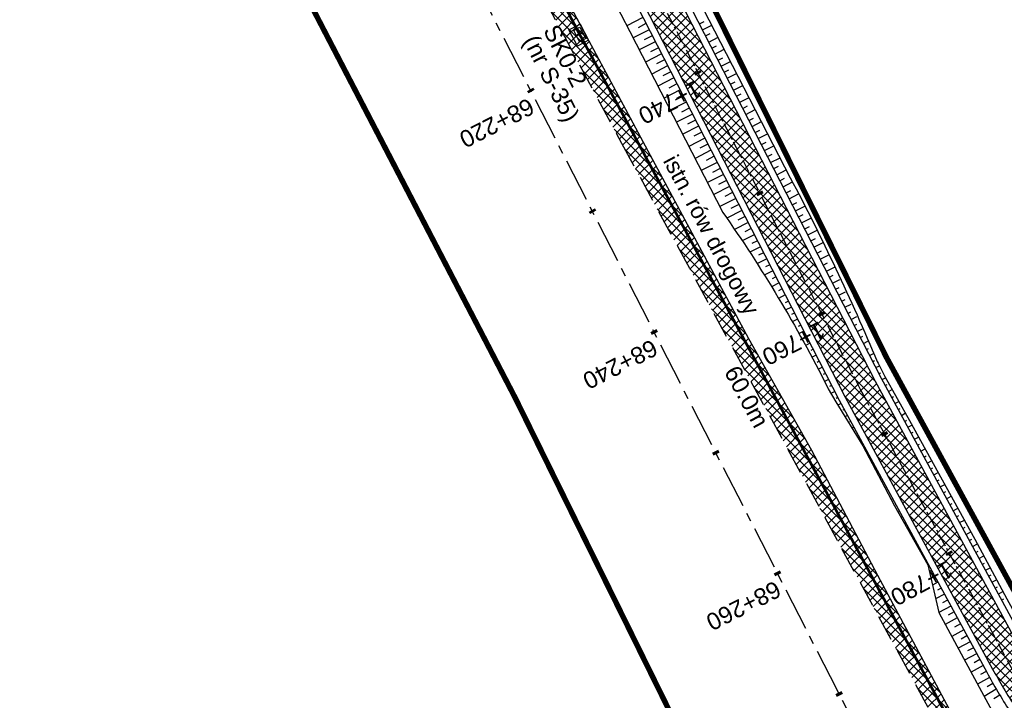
# Model space of a CAD drawing. Header units: metres. Extents: x 7529682 to 7533711, y 5721186 to 5727842.
# Tile 64 of 112: x 7530480 to 7530553, y 5726214 to 5726264. Entities that reach past the tile are written whole.
import ezdxf

# ---------------------------------------------------------------- set-up
doc = ezdxf.new("R2010")
doc.units = ezdxf.units.M
for name, pattern in [('817-dzialki-09-05-04$0$HIDDEN', [0.375, 0.25, -0.125]), ('CENTER', [50.8, 31.75, -6.35, 6.35, -6.35]), ('HIDDEN', [9.525, 6.35, -3.175])]:
    doc.linetypes.add(name, pattern=pattern)
for name, color, linetype in [('C-DROGI-SYTUACJA-ETYKIETY', 7, 'Continuous'), ('D-hatch-pobocza', 131, 'Continuous'), ('D-pobocza', 7, 'Continuous'), ('D-skarpa', 7, 'Continuous'), ('D-skarpa-kreskowanie', 7, 'Continuous')]:
    doc.layers.add(name, color=color, linetype=linetype)
doc.layers.add('D-hatch-ciag-pieszo-rowerowy', color=7, linetype='Continuous', lineweight=13, true_color=0xff9f80)
doc.layers.add('D-LR-etap-III', color=7, linetype='817-dzialki-09-05-04$0$HIDDEN', lineweight=50, true_color=0xff1aff)
for name, color, linetype, lineweight in [('D-krawędzie', 7, 'Continuous', 30), ('D-obrzeża', 7, 'Continuous', 30), ('D-opisy', 7, 'Continuous', 30), ('D-oś', 10, 'CENTER', 30), ('Sieci-T-kanal technologiczny', 4, 'kt kanał technologiczny', 30)]:
    doc.layers.add(name, color=color, linetype=linetype, lineweight=lineweight)
for name, color, linetype, true_color in [('D-opis-KT-dlugosci', 7, 'Continuous', 0xff8000), ('D-opis-KT-studnie', 7, 'Continuous', 0xff8000), ('poprzeczki', 7, 'Continuous', 0x0000c7)]:
    doc.layers.add(name, color=color, linetype=linetype, true_color=true_color)
doc.styles.add('ARIAL', font='arial.ttf', dxfattribs={"height": 1})
doc.styles.get("Standard").update_dxf_attribs({"font": 'arial.ttf'})
doc.linetypes.add('kt kanał technologiczny', pattern='A,1,-0.8,["kt",Standard,S=0.5,R=0,X=-0.7,Y=-0.15],-0.3', length=2.1)
pattern_1 = [(45, (0, 0), (-0.33675960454, 0.33675960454), []), (135, (0, 0), (-0.33675960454, -0.33675960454), [])]

# ---------------------------------------------------------------- blocks, each defined once
blk = doc.blocks.new('AeccTickLine')
at = {"color": 0, "linetype": 'ByBlock', "lineweight": -2}
blk.add_line((0, 1), (0, -1), dxfattribs=at)
blk = doc.blocks.new('SKR2')
at = {"layer": 'Sieci-T-kanal technologiczny', "color": 2, "lineweight": 25}
for points in [[(0.028, -0.188), (0.958, -1.153), (0.282, -1.805), (-0.648, -0.84)], [(-0.038, -0.537), (0.607, -1.206), (0.233, -1.567), (-0.412, -0.898)]]:
    blk.add_lwpolyline(points, close=True, dxfattribs=at)
blk.add_lwpolyline([(-0.09, -1.232), (0.285, -0.872)], dxfattribs=at)

msp = doc.modelspace()

# ---------------------------------------------------------------- hatches: boundary and pattern name
at = {"layer": 'D-hatch-ciag-pieszo-rowerowy'}
h = msp.add_hatch(dxfattribs=at)
h.set_pattern_fill('ANSI37', color=256, scale=0.15, style=0)
h.set_pattern_definition(pattern_1)
edge = h.paths.add_edge_path()
edge.add_line((7530579.999, 5726163.494), (7530582.284, 5726164.519))
edge.add_line((7530582.284, 5726164.519), (7530574.938, 5726178.434))
edge.add_arc((7530619.154, 5726201.777), 50, 202.668, 207.83183, ccw=False)
edge.add_line((7530573.016, 5726182.508), (7530570.15, 5726189.371))
edge.add_arc((7530524.012, 5726170.102), 50, 22.668, 27.59344)
edge.add_line((7530568.325, 5726193.262), (7530565.111, 5726199.411))
edge.add_arc((7530529.661, 5726180.883), 40, 27.59344, 33.13089)
edge.add_line((7530563.158, 5726202.745), (7530555.511, 5726214.462))
edge.add_arc((7530589.008, 5726236.325), 40, 208.44752, 213.13089, ccw=False)
edge.add_line((7530553.837, 5726217.27), (7530543.028, 5726237.223))
edge.add_line((7530543.028, 5726237.223), (7530528.099, 5726266.319))
edge.add_line((7530528.099, 5726266.319), (7530507.524, 5726305.704))
edge.add_line((7530507.524, 5726305.704), (7530488.366, 5726341.909))
edge.add_line((7530488.366, 5726341.909), (7530485.291, 5726347.724))
edge.add_line((7530485.291, 5726347.724), (7530482.337, 5726347.963))
edge.add_line((7530482.337, 5726347.963), (7530486.156, 5726340.739))
edge.add_line((7530486.156, 5726340.739), (7530505.312, 5726304.54))
edge.add_line((7530505.312, 5726304.54), (7530525.878, 5726265.169))
edge.add_line((7530525.878, 5726265.169), (7530540.816, 5726236.057))
edge.add_line((7530540.816, 5726236.057), (7530551.688, 5726215.99))
edge.add_arc((7530586.858, 5726235.044), 40, 208.44752, 213.13089)
edge.add_line((7530553.361, 5726213.182), (7530560.998, 5726201.48))
edge.add_arc((7530527.501, 5726179.618), 40, 27.59344, 33.13089, ccw=False)
edge.add_line((7530562.951, 5726198.146), (7530566.06, 5726192.199))
edge.add_arc((7530521.747, 5726169.039), 50, 22.668, 27.59344, ccw=False)
edge.add_line((7530567.884, 5726188.309), (7530570.753, 5726181.44))
edge.add_arc((7530616.891, 5726200.71), 50, 202.668, 207.83183)
edge.add_line((7530572.675, 5726177.366), (7530579.999, 5726163.494))
at = {"layer": 'D-hatch-pobocza'}
h = msp.add_hatch(dxfattribs=at)
h.set_pattern_fill('ANSI37', color=256, scale=0.15, style=0)
h.set_pattern_definition(pattern_1)
h.paths.add_polyline_path([(7530484.05, 5726334.34), (7530471.92, 5726357.11), (7530458.95, 5726381.07), (7530447.57, 5726403.23), (7530435.55, 5726425.46), (7530424.34, 5726446.96), (7530408.22, 5726477.68), (7530396.72, 5726499.26), (7530381.74, 5726527.87), (7530371.44, 5726547.5), (7530359.58, 5726569.81), (7530349.42, 5726588.72), (7530332.29, 5726621.37), (7530323.72, 5726638.05), (7530306.54, 5726670.82), (7530298.56, 5726686.33), (7530287.26, 5726707.54), (7530284.291, 5726713.261), (7530282.67, 5726712.404), (7530284.501, 5726708.94), (7530291.376, 5726695.94), (7530296.046, 5726687.107), (7530304.464, 5726671.187), (7530316.604, 5726648.181), (7530333.058, 5726617.014), (7530350.004, 5726585.006), (7530367.258, 5726552.316), (7530385.763, 5726517.235), (7530404.054, 5726482.546), (7530421.087, 5726450.182), (7530442.442, 5726409.661), (7530463.421, 5726369.85), (7530489.269, 5726320.828), (7530506.412, 5726288.291), (7530524.315, 5726254.784), (7530540.549, 5726224.891), (7530548.273, 5726210.669), (7530551.697, 5726207.035), (7530543.21, 5726222.9), (7530538.34, 5726232.11), (7530533.7, 5726240.35), (7530511.95, 5726280.97), (7530499.24, 5726305.31)])

# ---------------------------------------------------------------- linework, layer by layer
at = {"layer": 'D-krawędzie', "linetype": 'HIDDEN', "ltscale": 0.3}
msp.add_lwpolyline([(7530385.763, 5726517.235), (7530404.054, 5726482.546), (7530421.087, 5726450.182), (7530442.442, 5726409.661), (7530463.421, 5726369.85), (7530489.269, 5726320.828), (7530506.412, 5726288.291), (7530524.315, 5726254.784), (7530540.549, 5726224.891), (7530548.273, 5726210.669)], dxfattribs=at)
at = {"layer": 'D-LR-etap-III', "ltscale": 10, "flags": 128}
msp.add_lwpolyline([(7531750.474, 5723895.103, 0.4, 0.4, 0), (7531750.505, 5723895.13, 0.4, 0.4, 0), (7531682.71, 5724022.92, 0.4, 0.4, 0), (7531619.177, 5724147.204, 0.4, 0.4, 0), (7531592.309, 5724198.489, 0.4, 0.4, 0), (7531553.264, 5724272.919, 0.4, 0.4, 0), (7531504.02, 5724366.79, 0.4, 0.4, 0), (7531482.09, 5724407.62, 0.4, 0.4, 0), (7531412.35, 5724541.183, 0.4, 0.4, 0), (7531388.464, 5724586.93, 0.4, 0.4, 0), (7531345.12, 5724669.94, 0.4, 0.4, 0), (7531127.66, 5725081.67, 0.4, 0.4, 0), (7531059.253, 5725211.041, 0.4, 0.4, 0), (7531008.007, 5725307.954, 0.4, 0.4, 0), (7530964.182, 5725390.836, 0.4, 0.4, 0), (7530914.557, 5725484.684, 0.4, 0.4, 0), (7530865.243, 5725577.494, 0.4, 0.4, 0), (7530840.085, 5725624.059, 0.4, 0.4, 0), (7530802.56, 5725694.925, 0.4, 0.4, 0), (7530755.54, 5725787.51, 0.4, 0.4, 0), (7530708.718, 5725876.303, 0.4, 0.4, 0), (7530695.12, 5725902.09, 0.4, 0.4, 0), (7530642.914, 5726001.078, 0.4, 0.4, 0), (7530634.935, 5726016.147, 0.4, 0.4, 0), (7530610.82, 5726061.93, 0.4, 0.4, 0), (7530610.82, 5726061.93, 0.4, 0.4, 0), (7530607.21, 5726063.51, 0.4, 0.4, 0), (7530597.42, 5726080.68, 0.4, 0.4, 0), (7530591.16, 5726088.44, 0.4, 0.4, 0), (7530581.28, 5726107.21, 0.4, 0.4, 0), (7530571.29, 5726130.56, 0.4, 0.4, 0), (7530549.555, 5726171.527, 0.4, 0.4, 0), (7530531.014, 5726206.474, 0.4, 0.4, 0), (7530516.461, 5726236.017, 0.4, 0.4, 0), (7530500.799, 5726266.141, 0.4, 0.4, 0), (7530491.35, 5726283.94, 0.4, 0.4, 0), (7530482.4, 5726303.41, 0.4, 0.4, 0), (7530482.4, 5726303.41, 0.4, 0.4, 0), (7530450.41, 5726357.28, 0.4, 0.4, 0), (7530397.759, 5726458.5, 0.4, 0.4, 0), (7530334.708, 5726583.665, 0.4, 0.4, 0), (7530303.939, 5726645.168, 0.4, 0.4, 0), (7530300.51, 5726651.778, 0.4, 0.4, 0), (7530289.214, 5726671.967, 0.4, 0.4, 0), (7530281.54, 5726685.57, 0.4, 0.4, 0), (7530261.371, 5726724.163, 0.4, 0.4, 0), (7530254.03, 5726738.21, 0.4, 0.4, 0), (7530197.22, 5726845.06, 0.4, 0.4, 0), (7530194.71, 5726849.15, 0.4, 0.4, 0), (7530195.92, 5726850.75, 0.4, 0.4, 0), (7530170.547, 5726892.961, 0.4, 0.4, 0), (7530143.175, 5726945.066, 0.4, 0.4, 0), (7530105.06, 5727018.32, 0.4, 0.4, 0), (7530100.06, 5727027.16, 0.4, 0.4, 0), (7530062.319, 5727099.625, 0.4, 0.4, 0), (7530015.379, 5727189.42, 0.4, 0.4, 0), (7529983.208, 5727250.207, 0.4, 0.4, 0), (7529953.284, 5727306.747, 0.4, 0.4, 0), (7529900.671, 5727406.159, 0.4, 0.4, 0), (7529890.63, 5727425.131, 0.4, 0.4, 0), (7529875.155, 5727454.426, 0.4, 0.4, 0), (7529857.56, 5727487.787, 0.4, 0.4, 0), (7529835.194, 5727530.193, 0.4, 0.4, 0), (7529811.741, 5727574.662, 0.4, 0.4, 0), (7529792.102, 5727611.923, 0.4, 0.4, 0), (7529768.066, 5727657.47, 0.4, 0.4, 0), (7529755.211, 5727682.131, 0.4, 0.4, 0), (7529753.31, 5727681.13, 0.4, 0.4, 0), (7529739.21, 5727707.77, 0.4, 0.4, 0), (7529735.395, 5727711.252, 0.4, 0.4, 0), (7529725.42, 5727730.2, 0.4, 0.4, 0), (7529723.55, 5727729.88, 0.4, 0.4, 0), (7529695.567, 5727782.932, 0.4, 0.4, 0), (7529717.68, 5727794.024, 0.4, 0.4, 0), (7529736.275, 5727758.647, 0.4, 0.4, 0), (7529736.275, 5727758.647, 0.4, 0.4, 0), (7529744.511, 5727750.406, 0.4, 0.4, 0), (7529744.511, 5727750.406, 0.4, 0.4, 0), (7529750.283, 5727738.55, 0.4, 0.4, 0), (7529777.109, 5727687.569, 0.4, 0.4, 0), (7529796.515, 5727651.33, 0.4, 0.4, 0), (7529814.938, 5727616.793, 0.4, 0.4, 0), (7529839.007, 5727572.304, 0.4, 0.4, 0), (7529860.618, 5727532.509, 0.4, 0.4, 0), (7529882.349, 5727491.504, 0.4, 0.4, 0), (7529904.865, 5727449.096, 0.4, 0.4, 0), (7529920.747, 5727418.885, 0.4, 0.4, 0), (7529946.677, 5727368.547, 0.4, 0.4, 0), (7529972.025, 5727320.573, 0.4, 0.4, 0), (7529987.74, 5727290.153, 0.4, 0.4, 0), (7529996.497, 5727273.662, 0.4, 0.4, 0), (7530017.541, 5727234.203, 0.4, 0.4, 0), (7530033.054, 5727204.864, 0.4, 0.4, 0), (7530051.623, 5727170.223, 0.4, 0.4, 0), (7530069.277, 5727137.016, 0.4, 0.4, 0), (7530089.385, 5727097.534, 0.4, 0.4, 0), (7530109.713, 5727060.747, 0.4, 0.4, 0), (7530136.77, 5727011.64, 0.4, 0.4, 0), (7530162.447, 5726962.744, 0.4, 0.4, 0), (7530187.674, 5726916.992, 0.4, 0.4, 0), (7530207.821, 5726879.335, 0.4, 0.4, 0), (7530230.626, 5726834.519, 0.4, 0.4, 0), (7530262.288, 5726776.618, 0.4, 0.4, 0), (7530277.51, 5726760.213, 0.4, 0.4, 0), (7530286.037, 5726744.107, 0.4, 0.4, 0), (7530288.097, 5726735.884, 0.4, 0.4, 0), (7530290.394, 5726725.047, 0.4, 0.4, 0), (7530296.177, 5726713.583, 0.4, 0.4, 0), (7530302.726, 5726701.182, 0.4, 0.4, 0), (7530325.685, 5726657.466, 0.4, 0.4, 0), (7530343.244, 5726623.649, 0.4, 0.4, 0), (7530360.23, 5726591.747, 0.4, 0.4, 0), (7530383.209, 5726548.059, 0.4, 0.4, 0), (7530406.018, 5726503.606, 0.4, 0.4, 0), (7530427.465, 5726462.62, 0.4, 0.4, 0), (7530447.928, 5726424.388, 0.4, 0.4, 0), (7530471.127, 5726379.921, 0.4, 0.4, 0), (7530490.501, 5726343.033, 0.4, 0.4, 0), (7530509.499, 5726306.733, 0.4, 0.4, 0), (7530529.89, 5726267.244, 0.4, 0.4, 0), (7530543.852, 5726238.99, 0.4, 0.4, 0), (7530554.809, 5726218.944, 0.4, 0.4, 0), (7530559.027, 5726212.223, 0.4, 0.4, 0), (7530563.061, 5726206.41, 0.4, 0.4, 0), (7530566.934, 5726200.464, 0.4, 0.4, 0), (7530569.771, 5726194.902, 0.4, 0.4, 0), (7530571.473, 5726191.282, 0.4, 0.4, 0), (7530572.839, 5726188.025, 0.4, 0.4, 0), (7530575.295, 5726182.035, 0.4, 0.4, 0), (7530579.737, 5726173.306, 0.4, 0.4, 0), (7530583.3, 5726167.41, 0.4, 0.4, 0), (7530593.4, 5726163.33, 0.4, 0.4, 0), (7530598.618, 5726155.264, 0.4, 0.4, 0), (7530608.258, 5726140.497, 0.4, 0.4, 0), (7530603.27, 5726136.83, 0.4, 0.4, 0), (7530606.53, 5726131.84, 0.4, 0.4, 0), (7530604.239, 5726124.217, 0.4, 0.4, 0), (7530605.847, 5726121.63, 0.4, 0.4, 0), (7530608.972, 5726116.164, 0.4, 0.4, 0), (7530618.114, 5726097.791, 0.4, 0.4, 0), (7530651.213, 5726034.96, 0.4, 0.4, 0), (7530670.244, 5725998.611, 0.4, 0.4, 0), (7530698.075, 5725945.953, 0.4, 0.4, 0), (7530716.506, 5725911.305, 0.4, 0.4, 0), (7530735.223, 5725875.667, 0.4, 0.4, 0), (7530752.504, 5725842.155, 0.4, 0.4, 0), (7530778.311, 5725793.501, 0.4, 0.4, 0), (7530797.5, 5725756.382, 0.4, 0.4, 0), (7530812.519, 5725728.289, 0.4, 0.4, 0), (7530820.039, 5725713.16, 0.4, 0.4, 0), (7530822.422, 5725710.194, 0.4, 0.4, 0), (7530833.155, 5725688.801, 0.4, 0.4, 0), (7530849.629, 5725656.159, 0.4, 0.4, 0), (7530867.983, 5725621.964, 0.4, 0.4, 0), (7530872.63, 5725612.888, 0.4, 0.4, 0), (7530880.354, 5725597.595, 0.4, 0.4, 0), (7530883.839, 5725593.389, 0.4, 0.4, 0), (7530891.782, 5725587.763, 0.4, 0.4, 0), (7530895.039, 5725584.281, 0.4, 0.4, 0), (7530897.034, 5725580.941, 0.4, 0.4, 0), (7530900.952, 5725579.946, 0.4, 0.4, 0), (7530904.81, 5725571.977, 0.4, 0.4, 0), (7530903.682, 5725568.566, 0.4, 0.4, 0), (7530908.901, 5725558.845, 0.4, 0.4, 0), (7530910.252, 5725545.672, 0.4, 0.4, 0), (7530912.873, 5725538.646, 0.4, 0.4, 0), (7530945.278, 5725478.464, 0.4, 0.4, 0), (7530959.692, 5725450.246, 0.4, 0.4, 0), (7531002.827, 5725368.192, 0.4, 0.4, 0), (7531044.704, 5725290.314, 0.4, 0.4, 0), (7531064.099, 5725253.213, 0.4, 0.4, 0), (7531083.01, 5725216.678, 0.4, 0.4, 0), (7531113.013, 5725158.466, 0.4, 0.4, 0), (7531137.364, 5725113.071, 0.4, 0.4, 0), (7531150.831, 5725086.712, 0.4, 0.4, 0), (7531159.746, 5725076.641, 0.4, 0.4, 0), (7531166.31, 5725074.58, 0.4, 0.4, 0), (7531172.29, 5725062.58, 0.4, 0.4, 0), (7531170.59, 5725055.606, 0.4, 0.4, 0), (7531173.733, 5725044.081, 0.4, 0.4, 0), (7531215.342, 5724964.86, 0.4, 0.4, 0), (7531238.054, 5724921.685, 0.4, 0.4, 0), (7531262.39, 5724875.283, 0.4, 0.4, 0), (7531295.587, 5724811.266, 0.4, 0.4, 0), (7531348.488, 5724712.363, 0.4, 0.4, 0), (7531363.741, 5724682.684, 0.4, 0.4, 0), (7531366.987, 5724675.865, 0.4, 0.4, 0), (7531382.541, 5724646.111, 0.4, 0.4, 0), (7531401.299, 5724610.875, 0.4, 0.4, 0), (7531428.965, 5724558.862, 0.4, 0.4, 0), (7531449.111, 5724520.398, 0.4, 0.4, 0), (7531477.293, 5724465.831, 0.4, 0.4, 0), (7531500.996, 5724421.113, 0.4, 0.4, 0), (7531512.122, 5724400.549, 0.4, 0.4, 0), (7531513.782, 5724396.757, 0.4, 0.4, 0), (7531526.32, 5724379.39, 0.4, 0.4, 0), (7531566.784, 5724302.736, 0.4, 0.4, 0), (7531612.277, 5724225.61, 0.4, 0.4, 0), (7531620.493, 5724210.548, 0.4, 0.4, 0), (7531631.578, 5724196.258, 0.4, 0.4, 0), (7531653.484, 5724152.434, 0.4, 0.4, 0), (7531661.151, 5724128.494, 0.4, 0.4, 0), (7531673.881, 5724101.186, 0.4, 0.4, 0), (7531684.691, 5724081.184, 0.4, 0.4, 0), (7531699.212, 5724051.17, 0.4, 0.4, 0), (7531704.034, 5724040.584, 0.4, 0.4, 0), (7531704.034, 5724040.584, 0.4, 0.4, 0), (7531703.913, 5724037.17, 0.4, 0.4, 0), (7531736.42, 5723969.232, 0.4, 0.4, 0), (7531738.285, 5723967.699, 0.4, 0.4, 0), (7531742.181, 5723962.346, 0.4, 0.4, 0), (7531744.286, 5723958.616, 0.4, 0.4, 0), (7531755.393, 5723944.193, 0.4, 0.4, 0), (7531758.69, 5723936.76, 0.4, 0.4, 0), (7531780.08, 5723929.25, 0.4, 0.4, 0), (7531792.612, 5723906.338, 0.4, 0.4, 0), (7531792.612, 5723906.338, 0.4, 0.4, 0), (7531756.962, 5723883.055, 0.4, 0.4, 0), (7531750.46, 5723895.13, 0.4, 0.4, 0), (7531750.46, 5723895.13, 0, 0, 0)], format="xyseb", dxfattribs=at)
at = {"layer": 'D-obrzeża'}
for points in [[(7530404.057, 5726502.584), (7530425.547, 5726461.605), (7530445.927, 5726422.724), (7530468.894, 5726378.737), (7530488.366, 5726341.909), (7530507.524, 5726305.704), (7530528.099, 5726266.319), (7530543.028, 5726237.223), (7530553.837, 5726217.27, 0.020438), (7530555.511, 5726214.462), (7530563.158, 5726202.745, -0.024166), (7530565.111, 5726199.411), (7530568.325, 5726193.262, -0.021495), (7530570.15, 5726189.371), (7530573.016, 5726182.508, 0.022535), (7530574.938, 5726178.434), (7530582.467, 5726164.173, 0.144123), (7530586.407, 5726160.127), (7530591.402, 5726157.316, -0.143266), (7530593.364, 5726155.308), (7530594.228, 5726153.684)], [(7530401.842, 5726501.425), (7530423.333, 5726460.444), (7530443.712, 5726421.565), (7530466.681, 5726377.574), (7530486.156, 5726340.739), (7530505.312, 5726304.54), (7530525.878, 5726265.169), (7530540.816, 5726236.057), (7530551.688, 5726215.99, 0.020438), (7530553.361, 5726213.182), (7530560.998, 5726201.48, -0.024166), (7530562.951, 5726198.146), (7530566.06, 5726192.199, -0.021495), (7530567.884, 5726188.309), (7530570.753, 5726181.44, 0.022535), (7530572.675, 5726177.366), (7530580.714, 5726162.138, 0.101584), (7530584.546, 5726157.479), (7530584.686, 5726157.365, -0.100735), (7530588.495, 5726152.75), (7530588.874, 5726152.037)]]:
    msp.add_lwpolyline(points, format="xyb", dxfattribs=at)
at = {"layer": 'D-oś', "ltscale": 0.1}
msp.add_lwpolyline([(7530594.845, 5726110.895), (7530540.21, 5726214.45), (7530503.32, 5726286.651), (7530486.173, 5726319.196), (7530460.325, 5726368.218), (7530439.346, 5726408.03), (7530417.989, 5726448.552), (7530400.958, 5726480.914), (7530382.667, 5726515.602)], dxfattribs=at)
at = {"layer": 'D-oś', "ltscale": 0.03}
msp.add_lwpolyline([(7530402.949, 5726502.005), (7530424.44, 5726461.025), (7530444.82, 5726422.144), (7530467.787, 5726378.156), (7530487.261, 5726341.324), (7530506.418, 5726305.122), (7530526.989, 5726265.744), (7530541.922, 5726236.64), (7530552.763, 5726216.63, 0.020438), (7530554.436, 5726213.822), (7530562.078, 5726202.113, -0.024166), (7530564.031, 5726198.778), (7530567.392, 5726192.349, -0.021495), (7530568.851, 5726189.237), (7530572.059, 5726181.558, 0.022535), (7530573.596, 5726178.299), (7530581.269, 5726163.764, 0.096558), (7530584.871, 5726159.294), (7530589.549, 5726155.354, -0.108108), (7530591.633, 5726152.643), (7530599.06, 5726136.869, -0.193566), (7530599.404, 5726130.909), (7530599.097, 5726129.998, 0.223174), (7530599.583, 5726125.774)], format="xyb", dxfattribs=at)
at = {"layer": 'D-pobocza'}
for points in [[(7530324.032, 5726655.814), (7530341.472, 5726622.699), (7530358.39, 5726590.299), (7530381.354, 5726547.095), (7530404.5, 5726502.816), (7530425.99, 5726461.837), (7530446.37, 5726422.955), (7530469.336, 5726378.97), (7530488.808, 5726342.142), (7530507.967, 5726305.936), (7530528.543, 5726266.549), (7530543.47, 5726237.456), (7530554.277, 5726217.509, 0.020438), (7530555.929, 5726214.736), (7530563.577, 5726203.019, -0.024166), (7530565.554, 5726199.643), (7530568.768, 5726193.493, -0.021495), (7530570.611, 5726189.564), (7530573.478, 5726182.701, 0.022535), (7530575.38, 5726178.667), (7530582.909, 5726164.407)], [(7530320.936, 5726654.183), (7530338.372, 5726621.074), (7530355.294, 5726588.668), (7530378.258, 5726545.463), (7530401.399, 5726501.193), (7530422.89, 5726460.212), (7530443.269, 5726421.333), (7530466.238, 5726377.342), (7530485.714, 5726340.506), (7530504.869, 5726304.308), (7530525.434, 5726264.939), (7530540.374, 5726235.824), (7530551.248, 5726215.751, 0.020438), (7530552.942, 5726212.908), (7530560.579, 5726201.207, -0.024166), (7530562.508, 5726197.914), (7530565.617, 5726191.967, -0.021495), (7530567.423, 5726188.116), (7530570.292, 5726181.248, 0.022535), (7530572.232, 5726177.133), (7530572.779, 5726176.098)]]:
    msp.add_lwpolyline(points, format="xyb", dxfattribs=at)
msp.add_lwpolyline([(7530548.273, 5726210.669), (7530551.697, 5726207.035), (7530543.21, 5726222.9), (7530538.34, 5726232.11), (7530533.7, 5726240.35), (7530511.95, 5726280.97), (7530499.24, 5726305.31), (7530484.05, 5726334.34), (7530471.92, 5726357.11), (7530458.95, 5726381.07), (7530447.57, 5726403.23), (7530435.55, 5726425.46), (7530424.34, 5726446.96), (7530408.22, 5726477.68), (7530396.72, 5726499.26)], dxfattribs=at)
at = {"layer": 'D-skarpa', "linetype": 'Continuous'}
for points in [[(7530485.225, 5726338.144), (7530503.598, 5726303.63), (7530504.009, 5726302.848), (7530520.287, 5726271.864), (7530522.62, 5726267.441), (7530524.266, 5726264.322), (7530524.926, 5726263.03), (7530527.21, 5726258.583), (7530529.502, 5726254.139), (7530531.78, 5726249.688, -0.036809), (7530539.503, 5726236.791), (7530539.563, 5726236.672), (7530540.118, 5726235.715), (7530542.11, 5726232.464), (7530544.443, 5726228.041), (7530546.898, 5726223.685), (7530547.716, 5726220.16), (7530547.716, 5726220.16), (7530551.181, 5726213.753), (7530551.181, 5726213.753), (7530551.181, 5726213.753), (7530551.181, 5726213.753), (7530551.779, 5726212.66)], [(7530508.829, 5726306.398), (7530509.203, 5726305.562), (7530511.355, 5726301.044), (7530529.219, 5726266.909), (7530529.901, 5726265.583), (7530536.761, 5726252.243, -0.022281), (7530543.172, 5726238.674), (7530543.233, 5726238.555), (7530543.739, 5726237.572), (7530545.544, 5726234.325), (7530550.38, 5726225.571), (7530552.737, 5726221.161), (7530554.141, 5726218.602), (7530554.441, 5726217.971), (7530554.619, 5726217.636), (7530555.079, 5726216.804), (7530555.354, 5726216.339), (7530556.127, 5726215.135), (7530556.225, 5726214.99), (7530560.593, 5726208.606)]]:
    msp.add_lwpolyline(points, format="xyb", dxfattribs=at)
at = {"layer": 'D-skarpa-kreskowanie', "linetype": 'Continuous'}
for p, q in [((7530525.888, 5726264.055, 107.531), (7530524.711, 5726263.451, 106.649)), ((7530526.117, 5726263.61, 107.531), (7530525.528, 5726263.308, 107.09)), ((7530530.061, 5726263.589, 107.661), (7530530.403, 5726263.765, 107.404)), ((7530526.345, 5726263.165, 107.531), (7530525.167, 5726262.561, 106.648)), ((7530530.289, 5726263.144, 107.66), (7530530.974, 5726263.496, 107.147)), ((7530530.518, 5726262.7, 107.66), (7530530.86, 5726262.875, 107.403)), ((7530526.802, 5726262.275, 107.531), (7530525.624, 5726261.671, 106.648)), ((7530526.573, 5726262.72, 107.531), (7530525.984, 5726262.418, 107.09)), ((7530530.746, 5726262.255, 107.66), (7530531.432, 5726262.607, 107.146)), ((7530527.258, 5726261.385, 107.53), (7530526.081, 5726260.781, 106.648)), ((7530527.03, 5726261.83, 107.53), (7530526.441, 5726261.528, 107.089)), ((7530530.974, 5726261.81, 107.66), (7530531.317, 5726261.986, 107.403)), ((7530531.202, 5726261.365, 107.66), (7530531.889, 5726261.717, 107.145)), ((7530527.486, 5726260.941, 107.53), (7530526.898, 5726260.639, 107.089)), ((7530531.431, 5726260.92, 107.66), (7530531.774, 5726261.096, 107.402)), ((7530531.659, 5726260.475, 107.659), (7530532.346, 5726260.828, 107.144)), ((7530527.715, 5726260.496, 107.53), (7530526.538, 5726259.892, 106.648)), ((7530527.943, 5726260.051, 107.53), (7530527.355, 5726259.749, 107.089)), ((7530531.887, 5726260.03, 107.659), (7530532.231, 5726260.207, 107.401)), ((7530532.115, 5726259.586, 107.659), (7530532.804, 5726259.939, 107.143)), ((7530528.171, 5726259.606, 107.53), (7530526.995, 5726259.002, 106.648)), ((7530528.399, 5726259.161, 107.529), (7530527.811, 5726258.859, 107.089)), ((7530532.344, 5726259.141, 107.659), (7530532.688, 5726259.317, 107.401)), ((7530528.628, 5726258.716, 107.529), (7530527.452, 5726258.113, 106.649)), ((7530532.572, 5726258.696, 107.659), (7530533.261, 5726259.049, 107.142)), ((7530529.084, 5726257.827, 107.529), (7530527.911, 5726257.225, 106.65)), ((7530528.856, 5726258.271, 107.529), (7530528.269, 5726257.97, 107.089)), ((7530532.8, 5726258.251, 107.659), (7530533.145, 5726258.428, 107.4)), ((7530533.028, 5726257.806, 107.658), (7530533.718, 5726258.16, 107.141)), ((7530529.312, 5726257.382, 107.529), (7530528.726, 5726257.081, 107.09)), ((7530533.257, 5726257.361, 107.658), (7530533.602, 5726257.538, 107.4)), ((7530533.485, 5726256.916, 107.658), (7530534.176, 5726257.271, 107.141)), ((7530529.541, 5726256.937, 107.529), (7530528.369, 5726256.336, 106.651)), ((7530529.769, 5726256.492, 107.528), (7530529.184, 5726256.192, 107.09)), ((7530533.713, 5726256.472, 107.658), (7530534.059, 5726256.649, 107.399)), ((7530533.941, 5726256.027, 107.658), (7530534.633, 5726256.381, 107.14)), ((7530529.997, 5726256.047, 107.528), (7530528.828, 5726255.447, 106.652)), ((7530530.225, 5726255.602, 107.528), (7530529.641, 5726255.303, 107.09)), ((7530534.17, 5726255.582, 107.658), (7530534.516, 5726255.759, 107.398)), ((7530530.454, 5726255.157, 107.528), (7530529.286, 5726254.558, 106.653)), ((7530534.398, 5726255.137, 107.657), (7530535.09, 5726255.492, 107.139)), ((7530534.626, 5726254.692, 107.657), (7530534.973, 5726254.87, 107.398)), ((7530530.91, 5726254.268, 107.528), (7530529.743, 5726253.669, 106.653)), ((7530530.682, 5726254.713, 107.528), (7530530.099, 5726254.413, 107.091)), ((7530534.854, 5726254.247, 107.657), (7530535.547, 5726254.603, 107.138)), ((7530531.367, 5726253.378, 107.527), (7530530.198, 5726252.779, 106.652)), ((7530531.138, 5726253.823, 107.527), (7530530.555, 5726253.523, 107.09)), ((7530535.083, 5726253.802, 107.657), (7530535.429, 5726253.98, 107.397)), ((7530535.311, 5726253.358, 107.657), (7530536.005, 5726253.713, 107.137)), ((7530531.595, 5726252.933, 107.527), (7530531.011, 5726252.633, 107.089)), ((7530535.539, 5726252.913, 107.656), (7530535.886, 5726253.091, 107.396)), ((7530535.768, 5726252.468, 107.656), (7530536.462, 5726252.824, 107.136)), ((7530531.823, 5726252.488, 107.527), (7530530.654, 5726251.888, 106.651)), ((7530532.051, 5726252.043, 107.527), (7530531.467, 5726251.743, 107.088)), ((7530535.996, 5726252.023, 107.656), (7530536.343, 5726252.201, 107.396)), ((7530536.224, 5726251.578, 107.656), (7530536.919, 5726251.934, 107.136)), ((7530532.28, 5726251.599, 107.527), (7530531.109, 5726250.998, 106.65)), ((7530536.452, 5726251.133, 107.656), (7530536.799, 5726251.311, 107.396)), ((7530532.736, 5726250.709, 107.526), (7530531.565, 5726250.108, 106.648)), ((7530532.508, 5726251.154, 107.526), (7530531.923, 5726250.853, 107.088)), ((7530536.681, 5726250.688, 107.656), (7530537.373, 5726251.044, 107.136)), ((7530533.193, 5726249.819, 107.526), (7530532.079, 5726249.248, 106.692)), ((7530532.964, 5726250.264, 107.526), (7530532.38, 5726249.964, 107.088)), ((7530536.909, 5726250.244, 107.655), (7530537.255, 5726250.421, 107.396)), ((7530537.137, 5726249.799, 107.655), (7530537.828, 5726250.153, 107.137)), ((7530533.421, 5726249.374, 107.526), (7530532.892, 5726249.103, 107.129)), ((7530537.365, 5726249.354, 107.655), (7530537.711, 5726249.531, 107.396)), ((7530537.594, 5726248.909, 107.655), (7530538.283, 5726249.263, 107.138)), ((7530533.649, 5726248.929, 107.526), (7530532.647, 5726248.415, 106.774)), ((7530533.877, 5726248.485, 107.525), (7530533.404, 5726248.242, 107.171)), ((7530537.822, 5726248.464, 107.655), (7530538.166, 5726248.641, 107.397)), ((7530538.05, 5726248.019, 107.655), (7530538.738, 5726248.372, 107.139)), ((7530534.106, 5726248.04, 107.525), (7530533.214, 5726247.582, 106.857)), ((7530534.334, 5726247.595, 107.525), (7530533.916, 5726247.38, 107.212)), ((7530538.278, 5726247.574, 107.654), (7530538.622, 5726247.751, 107.397)), ((7530534.562, 5726247.15, 107.525), (7530533.782, 5726246.75, 106.94)), ((7530538.507, 5726247.13, 107.654), (7530539.179, 5726247.475, 107.15)), ((7530538.735, 5726246.685, 107.654), (7530539.061, 5726246.852, 107.41)), ((7530535.019, 5726246.26, 107.525), (7530534.349, 5726245.917, 107.023)), ((7530534.791, 5726246.705, 107.525), (7530534.428, 5726246.519, 107.253)), ((7530538.963, 5726246.24, 107.654), (7530539.595, 5726246.564, 107.181)), ((7530535.475, 5726245.371, 107.524), (7530534.882, 5726245.066, 107.08)), ((7530535.247, 5726245.815, 107.524), (7530534.939, 5726245.657, 107.294)), ((7530539.191, 5726245.795, 107.654), (7530539.497, 5726245.952, 107.425)), ((7530539.42, 5726245.35, 107.654), (7530540.01, 5726245.653, 107.211)), ((7530535.704, 5726244.926, 107.524), (7530535.418, 5726244.779, 107.31)), ((7530539.648, 5726244.905, 107.653), (7530539.933, 5726245.051, 107.44)), ((7530539.876, 5726244.46, 107.653), (7530540.425, 5726244.742, 107.242)), ((7530535.932, 5726244.481, 107.524), (7530535.384, 5726244.2, 107.113)), ((7530536.16, 5726244.036, 107.524), (7530535.897, 5726243.901, 107.327)), ((7530540.104, 5726244.016, 107.653), (7530540.369, 5726244.151, 107.455)), ((7530536.388, 5726243.591, 107.524), (7530535.885, 5726243.333, 107.146)), ((7530540.333, 5726243.571, 107.653), (7530540.841, 5726243.831, 107.272)), ((7530540.561, 5726243.126, 107.653), (7530540.805, 5726243.251, 107.47)), ((7530536.617, 5726243.146, 107.523), (7530536.376, 5726243.023, 107.343)), ((7530536.845, 5726242.701, 107.523), (7530536.387, 5726242.466, 107.18)), ((7530540.789, 5726242.681, 107.653), (7530541.255, 5726242.92, 107.304)), ((7530537.073, 5726242.257, 107.523), (7530536.855, 5726242.145, 107.36)), ((7530537.301, 5726241.812, 107.523), (7530536.888, 5726241.6, 107.213)), ((7530541.017, 5726242.236, 107.652), (7530541.239, 5726242.35, 107.486)), ((7530541.246, 5726241.791, 107.652), (7530541.667, 5726242.007, 107.337)), ((7530537.53, 5726241.367, 107.523), (7530537.334, 5726241.266, 107.376)), ((7530541.474, 5726241.346, 107.652), (7530541.673, 5726241.449, 107.503)), ((7530541.702, 5726240.901, 107.652), (7530542.079, 5726241.095, 107.37)), ((7530537.758, 5726240.922, 107.523), (7530537.376, 5726240.726, 107.236)), ((7530537.986, 5726240.477, 107.522), (7530537.8, 5726240.382, 107.383)), ((7530541.93, 5726240.457, 107.652), (7530542.108, 5726240.548, 107.519)), ((7530538.214, 5726240.032, 107.522), (7530537.852, 5726239.846, 107.25)), ((7530538.443, 5726239.587, 107.522), (7530538.266, 5726239.497, 107.39)), ((7530542.159, 5726240.012, 107.652), (7530542.491, 5726240.182, 107.403)), ((7530542.387, 5726239.567, 107.651), (7530542.542, 5726239.646, 107.535)), ((7530538.671, 5726239.143, 107.522), (7530538.327, 5726238.966, 107.264)), ((7530542.615, 5726239.122, 107.651), (7530542.903, 5726239.27, 107.436)), ((7530538.899, 5726238.698, 107.522), (7530538.732, 5726238.612, 107.396)), ((7530539.127, 5726238.253, 107.522), (7530538.803, 5726238.086, 107.278)), ((7530542.844, 5726238.677, 107.651), (7530542.976, 5726238.745, 107.552)), ((7530543.072, 5726238.232, 107.65), (7530543.331, 5726238.365, 107.456)), ((7530539.356, 5726237.808, 107.521), (7530539.198, 5726237.727, 107.403)), ((7530543.3, 5726237.787, 107.648), (7530543.43, 5726237.854, 107.551)), ((7530543.53, 5726237.344, 107.647), (7530543.788, 5726237.483, 107.451)), ((7530539.584, 5726237.363, 107.521), (7530539.278, 5726237.206, 107.292)), ((7530539.812, 5726236.918, 107.521), (7530539.664, 5726236.842, 107.41)), ((7530543.769, 5726236.904, 107.645), (7530543.9, 5726236.975, 107.545)), ((7530540.04, 5726236.473, 107.52), (7530539.762, 5726236.33, 107.311)), ((7530540.269, 5726236.029, 107.518), (7530540.141, 5726235.963, 107.422)), ((7530544.007, 5726236.465, 107.643), (7530544.274, 5726236.609, 107.441)), ((7530544.245, 5726236.025, 107.641), (7530544.381, 5726236.099, 107.538)), ((7530540.503, 5726235.587, 107.516), (7530540.273, 5726235.462, 107.342)), ((7530544.483, 5726235.585, 107.64), (7530544.76, 5726235.735, 107.43)), ((7530544.722, 5726235.146, 107.638), (7530544.862, 5726235.222, 107.531)), ((7530540.741, 5726235.147, 107.514), (7530540.638, 5726235.091, 107.436)), ((7530540.979, 5726234.707, 107.513), (7530540.796, 5726234.608, 107.374)), ((7530544.96, 5726234.706, 107.636), (7530545.246, 5726234.861, 107.419)), ((7530541.217, 5726234.268, 107.511), (7530541.138, 5726234.225, 107.451)), ((7530541.455, 5726233.828, 107.509), (7530541.32, 5726233.755, 107.406)), ((7530545.198, 5726234.267, 107.634), (7530545.344, 5726234.345, 107.524)), ((7530545.436, 5726233.827, 107.633), (7530545.731, 5726233.987, 107.409)), ((7530541.693, 5726233.388, 107.507), (7530541.637, 5726233.358, 107.465)), ((7530545.674, 5726233.387, 107.631), (7530545.824, 5726233.468, 107.518)), ((7530545.913, 5726232.948, 107.629), (7530546.215, 5726233.111, 107.4)), ((7530541.931, 5726232.949, 107.506), (7530541.843, 5726232.901, 107.439)), ((7530542.17, 5726232.509, 107.504), (7530542.137, 5726232.492, 107.479)), ((7530546.151, 5726232.508, 107.627), (7530546.304, 5726232.591, 107.511)), ((7530542.408, 5726232.069, 107.502), (7530542.338, 5726232.032, 107.45)), ((7530542.646, 5726231.63, 107.501), (7530542.609, 5726231.61, 107.472)), ((7530546.389, 5726232.068, 107.626), (7530546.698, 5726232.236, 107.391)), ((7530546.627, 5726231.629, 107.624), (7530546.784, 5726231.714, 107.505)), ((7530542.884, 5726231.19, 107.499), (7530542.805, 5726231.147, 107.439)), ((7530546.865, 5726231.189, 107.622), (7530547.182, 5726231.361, 107.382)), ((7530547.103, 5726230.75, 107.62), (7530547.264, 5726230.836, 107.499)), ((7530543.122, 5726230.751, 107.497), (7530543.08, 5726230.728, 107.465)), ((7530543.36, 5726230.311, 107.495), (7530543.271, 5726230.263, 107.428)), ((7530547.342, 5726230.31, 107.619), (7530547.665, 5726230.485, 107.373)), ((7530543.599, 5726229.871, 107.494), (7530543.552, 5726229.846, 107.458)), ((7530543.837, 5726229.432, 107.492), (7530543.738, 5726229.378, 107.417)), ((7530547.58, 5726229.87, 107.617), (7530547.744, 5726229.959, 107.493)), ((7530547.818, 5726229.431, 107.615), (7530548.149, 5726229.61, 107.364)), ((7530544.075, 5726228.992, 107.49), (7530544.023, 5726228.964, 107.451)), ((7530548.056, 5726228.991, 107.613), (7530548.224, 5726229.082, 107.487)), ((7530548.294, 5726228.551, 107.612), (7530548.633, 5726228.735, 107.355)), ((7530544.313, 5726228.552, 107.488), (7530544.204, 5726228.493, 107.406)), ((7530544.551, 5726228.113, 107.487), (7530544.494, 5726228.082, 107.443)), ((7530548.533, 5726228.112, 107.61), (7530548.703, 5726228.204, 107.48)), ((7530544.789, 5726227.673, 107.485), (7530544.683, 5726227.615, 107.404)), ((7530545.028, 5726227.234, 107.483), (7530544.978, 5726227.207, 107.445)), ((7530548.771, 5726227.672, 107.608), (7530549.116, 5726227.859, 107.346)), ((7530549.009, 5726227.233, 107.606), (7530549.183, 5726227.327, 107.474)), ((7530545.266, 5726226.794, 107.481), (7530545.174, 5726226.744, 107.412)), ((7530549.247, 5726226.793, 107.605), (7530549.6, 5726226.984, 107.337)), ((7530545.504, 5726226.354, 107.48), (7530545.462, 5726226.331, 107.447)), ((7530545.742, 5726225.915, 107.478), (7530545.665, 5726225.873, 107.419)), ((7530549.485, 5726226.353, 107.603), (7530549.663, 5726226.45, 107.468)), ((7530549.723, 5726225.914, 107.601), (7530550.083, 5726226.109, 107.328)), ((7530545.98, 5726225.475, 107.476), (7530545.945, 5726225.456, 107.45)), ((7530546.219, 5726225.035, 107.474), (7530546.156, 5726225.001, 107.427)), ((7530549.962, 5726225.474, 107.599), (7530550.143, 5726225.573, 107.462)), ((7530550.2, 5726225.034, 107.598), (7530550.562, 5726225.231, 107.323)), ((7530546.457, 5726224.596, 107.473), (7530546.429, 5726224.581, 107.452)), ((7530550.438, 5726224.595, 107.596), (7530550.618, 5726224.692, 107.46)), ((7530550.676, 5726224.155, 107.594), (7530551.034, 5726224.349, 107.323)), ((7530546.695, 5726224.156, 107.471), (7530546.647, 5726224.13, 107.434)), ((7530546.933, 5726223.717, 107.469), (7530546.913, 5726223.706, 107.454)), ((7530550.914, 5726223.716, 107.592), (7530551.092, 5726223.812, 107.458)), ((7530547.171, 5726223.277, 107.467), (7530547.012, 5726223.191, 107.347)), ((7530551.152, 5726223.276, 107.591), (7530551.505, 5726223.467, 107.324)), ((7530551.391, 5726222.836, 107.589), (7530551.566, 5726222.931, 107.456)), ((7530547.648, 5726222.398, 107.464), (7530547.247, 5726222.181, 107.16)), ((7530547.409, 5726222.837, 107.466), (7530547.27, 5726222.762, 107.36)), ((7530551.629, 5726222.397, 107.587), (7530551.976, 5726222.585, 107.324)), ((7530548.124, 5726221.518, 107.46), (7530547.481, 5726221.17, 106.973)), ((7530547.886, 5726221.958, 107.462), (7530547.625, 5726221.817, 107.264)), ((7530551.867, 5726221.957, 107.586), (7530552.039, 5726222.05, 107.455)), ((7530552.105, 5726221.517, 107.584), (7530552.447, 5726221.703, 107.324)), ((7530548.362, 5726221.079, 107.459), (7530547.98, 5726220.872, 107.169)), ((7530552.343, 5726221.078, 107.582), (7530552.513, 5726221.17, 107.453)), ((7530548.6, 5726220.639, 107.457), (7530547.716, 5726220.16, 106.786)), ((7530548.838, 5726220.2, 107.455), (7530548.398, 5726219.961, 107.121)), ((7530549.077, 5726219.76, 107.453), (7530548.191, 5726219.28, 106.782)), ((7530549.315, 5726219.32, 107.452), (7530548.879, 5726219.084, 107.121)), ((7530549.553, 5726218.881, 107.45), (7530548.667, 5726218.401, 106.778)), ((7530550.029, 5726218.001, 107.446), (7530549.143, 5726217.521, 106.774)), ((7530549.791, 5726218.441, 107.448), (7530549.36, 5726218.207, 107.121)), ((7530550.506, 5726217.122, 107.443), (7530549.619, 5726216.642, 106.77)), ((7530550.268, 5726217.562, 107.445), (7530549.841, 5726217.33, 107.121)), ((7530550.744, 5726216.683, 107.441), (7530550.321, 5726216.454, 107.121)), ((7530550.982, 5726216.243, 107.44), (7530550.095, 5726215.762, 106.767)), ((7530551.22, 5726215.803, 107.441), (7530550.802, 5726215.577, 107.123)), ((7530551.464, 5726215.367, 107.443), (7530550.576, 5726214.872, 106.765)), ((7530551.708, 5726214.93, 107.445), (7530551.288, 5726214.69, 107.123)), ((7530551.959, 5726214.498, 107.449), (7530551.064, 5726213.971, 106.756)), ((7530552.219, 5726214.071, 107.454), (7530551.775, 5726213.802, 107.108))]:
    msp.add_line(p, q, dxfattribs=at)
at = {"layer": 'Sieci-T-kanal technologiczny', "ltscale": 2}
msp.add_lwpolyline([(7530196.318, 5726878.263, 0.2, 0.2, 0), (7530224.092, 5726826.208, 0.2, 0.2, 0), (7530251.555, 5726773.992, 0.2, 0.2, 0), (7530263.334, 5726767.604, 0.2, 0.2, 0), (7530273.437, 5726757.85, 0.2, 0.2, 0), (7530282.975, 5726739.774, 0.2, 0.2, 0), (7530286.554, 5726722.671, 0.2, 0.2, 0), (7530285.084, 5726710.887, 0.2, 0.2, 0), (7530301.191, 5726680.382, 0.2, 0.2, 0), (7530328.423, 5726628.042, 0.2, 0.2, 0), (7530355.902, 5726575.832, 0.2, 0.2, 0), (7530383.487, 5726523.677, 0.2, 0.2, 0), (7530411.063, 5726471.517, 0.2, 0.2, 0), (7530438.457, 5726419.263, 0.2, 0.2, 0), (7530466.06, 5726367.117, 0.2, 0.2, 0), (7530493.727, 5726315.006, 0.2, 0.2, 0), (7530521.232, 5726262.809, 0.2, 0.2, 0), (7530549.213, 5726210.862, 0, 0, 0)], format="xyseb", dxfattribs=at)

# ---------------------------------------------------------------- block references
at = {"layer": 'C-DROGI-SYTUACJA-ETYKIETY', "color": 7, "linetype": 'Continuous', "lineweight": 60}
for p, xscale, yscale, zscale, rotation in [((7530517.613, 5726258.678), 0.25, 0.25, 0.25, 297.0640359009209), ((7530522.162, 5726249.773), 0.25, 0.25, 0.25, 297.0640359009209), ((7530526.712, 5726240.868), 0.25, 0.25, 0.25, 297.0640359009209), ((7530531.262, 5726231.963), 0.25, 0.25, 0.25, 297.0640359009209), ((7530535.812, 5726223.058), 0.25, 0.25, 0.25, 297.0640359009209), ((7530540.366, 5726214.155), 0.2499999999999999, 0.2499999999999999, 0.2499999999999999, 297.8158615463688)]:
    msp.add_blockref('AeccTickLine', p, dxfattribs=dict(at, xscale=xscale, yscale=yscale, zscale=zscale, rotation=rotation))
at = {"layer": 'poprzeczki', "color": 7, "linetype": 'Continuous', "lineweight": 60, "xscale": 0.25, "yscale": 0.25, "zscale": 0.25}
for p, rotation in [((7530529.944, 5726259.985), 297.1624394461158), ((7530534.509, 5726251.088), 297.1624394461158), ((7530539.074, 5726242.191), 297.1624394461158), ((7530543.714, 5726233.333), 298.4475238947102), ((7530548.477, 5726224.54), 298.4475238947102)]:
    msp.add_blockref('AeccTickLine', p, dxfattribs=dict(at, rotation=rotation))
at = {"layer": 'Sieci-T-kanal technologiczny', "rotation": 163.7281158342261}
msp.add_blockref('SKR2', (7530521.031, 5726261.772), dxfattribs=at)

# ---------------------------------------------------------------- texts
at = {"layer": 'C-DROGI-SYTUACJA-ETYKIETY', "color": 7}
for s, rotation, p in [('1+740', 207.16244, (7530529.781, 5726259.48)), ('68+220', 207.06404, (7530517.449, 5726258.173)), ('1+760', 207.16244, (7530538.911, 5726241.686)), ('68+240', 207.06404, (7530526.549, 5726240.363)), ('1+780', 208.44752, (7530548.326, 5726224.032)), ('68+260', 207.06404, (7530535.649, 5726222.553))]:
    msp.add_text(s, height=1.25, rotation=rotation, dxfattribs=at).set_placement(p)
at = {"layer": 'D-opis-KT-dlugosci', "style": 'ARIAL'}
msp.add_text('60.0m', height=1.25, rotation=298.33464, dxfattribs=at).set_placement((7530531.846, 5726237.929))
at = {"layer": 'D-opis-KT-studnie', "insert": (7530519.621, 5726263.687, 10.12), "char_height": 1.25, "attachment_point": 1, "rotation": 297, "line_spacing_factor": 0.8, "style": 'ARIAL'}
msp.add_mtext_dynamic_manual_height_columns('SK0-2\\P(nr S-35)', width=11.25549, gutter_width=6, heights=[0], dxfattribs=at)
at = {"layer": 'D-opisy'}
msp.add_text('istn. rów drogowy', height=1.2, rotation=298.10365, dxfattribs=at).set_placement((7530527.34, 5726253.496))

doc.saveas('drawing.dxf')
